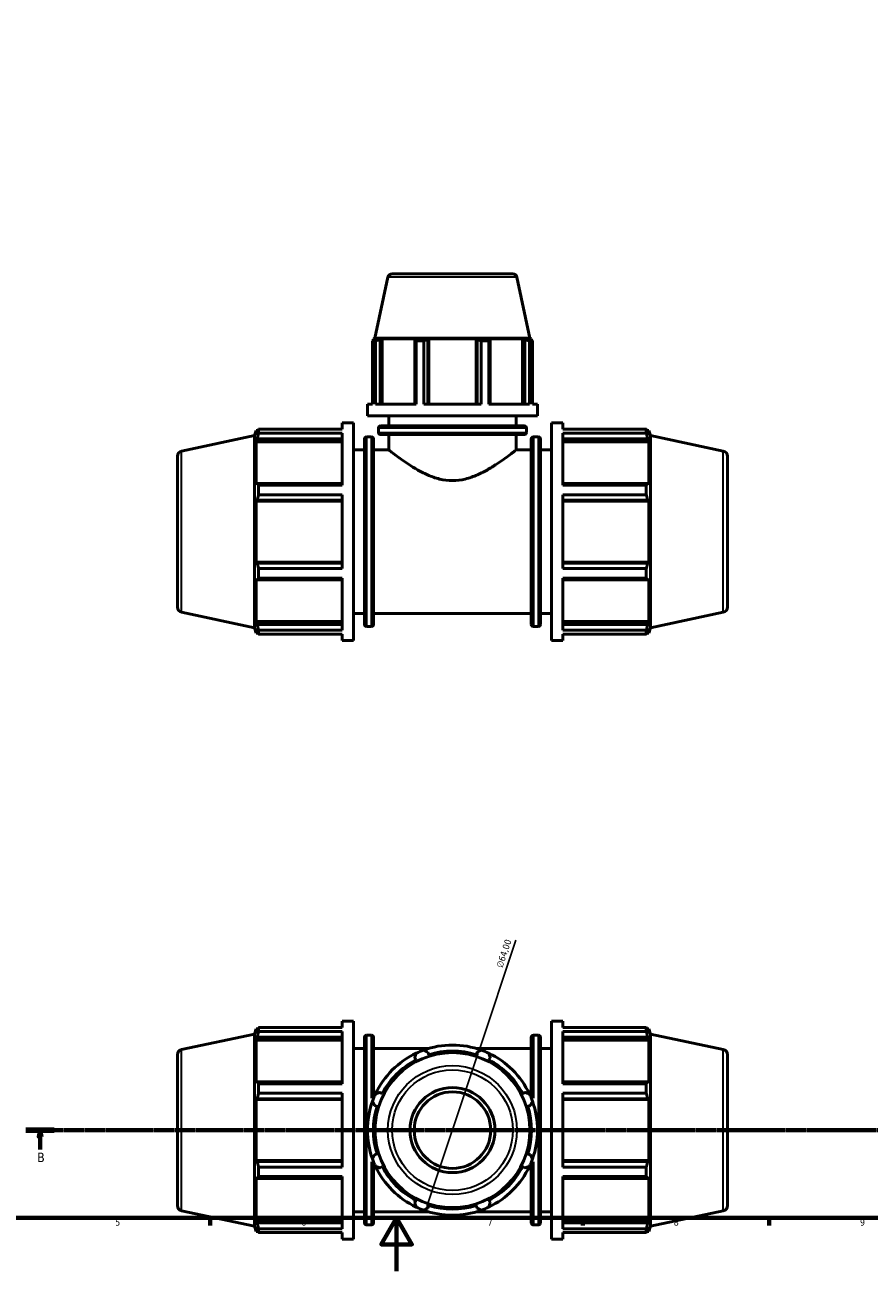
# Model space of a CAD drawing. Header units: millimetres. Extents: x 0 to 1009, y 0 to 938.
# Tile 2 of 6: x 281 to 598, y 0 to 469. Entities that reach past the tile are written whole.
import ezdxf

# ---------------------------------------------------------------- set-up
doc = ezdxf.new("R2010")
doc.units = ezdxf.units.MM
doc.linetypes.add('CHAIN', pattern=[0.7087, 0.4724, -0.0591, 0.1181, -0.0591])
for name, color, linetype, lineweight in [('Border (ISO)', 7, 'Continuous', 70), ('Dimension (ISO)', 7, 'Continuous', 25), ('Section Line (ISO)', 7, 'CHAIN', 70), ('Visible (ISO)', 7, 'Continuous', 50), ('Visible Narrow (ISO)', 7, 'Continuous', 35)]:
    doc.layers.add(name, color=color, linetype=linetype, lineweight=lineweight)
doc.styles.add('Label Text (ISO)', font='tahoma.ttf')
doc.styles.add('Note Text (ISO)', font='tahoma.ttf')
doc.dimstyles.new('Default (ISO)', dxfattribs={"dimtxt": 2.5, "dimasz": 2.5, "dimexe": 3.175, "dimexo": 0, "dimgap": 0.762, "dimtad": 1, "dimrnd": 1e-08, "dimzin": 0, "dimtxsty": 'Note Text (ISO)', "dimcen": 0.09, "dimdle": 10, "dimclrd": 256, "dimclre": 256, "dimclrt": 232, "dimazin": 0, "dimtfac": 1.40208, "dimtmove": 0, "dimatfit": 3, "dimfxl": 1, "dimtolj": 1, "dimtzin": 0, "dimlwd": -1, "dimlwe": -1, "dimarcsym": 0})

# ---------------------------------------------------------------- blocks, each defined once
blk = doc.blocks.new('Borders Default Border')
at = {"layer": 'Border (ISO)'}
for p, q in [((350.42, 20), (350.42, 17.1)), ((490.58, 20), (490.58, 17.1)), ((560.67, 20), (560.67, 17.1))]:
    blk.add_line(p, q, dxfattribs=at)
at = {"layer": 'Border (ISO)', "flags": 128}
for points in [[(20, 20), (20, 574), (821, 574), (821, 20), (20, 20)], [(420.5, 0), (420.5, 20), (414.73, 10), (426.27, 10), (420.5, 20)]]:
    blk.add_lwpolyline(points, dxfattribs=at)
at = {"layer": 'Border (ISO)', "color": 232, "true_color": 0xca0064, "char_height": 2.5, "attachment_point": 7, "style": 'Note Text (ISO)'}
for s, insert in [('5', (314.64, 17.05)), ('6', (384.66, 17.05)), ('7', (454.77, 17.1)), ('8', (524.81, 17.04)), ('9', (594.88, 17.05))]:
    blk.add_mtext(s, dxfattribs=dict(at, insert=insert))
blk = doc.blocks.new('2dTransSection0')
at = {"layer": 'Section Line (ISO)', "linetype": 'CHAIN'}
blk.add_line((280.97, 53.03), (683.35, 53.03), dxfattribs=at)
at = {"layer": 'Section Line (ISO)', "linetype": 'Continuous', "lineweight": 140}
for p, q in [((280.97, 53.03), (291.69, 53.03)), ((672.63, 53.03), (683.35, 53.03))]:
    blk.add_line(p, q, dxfattribs=at)
at = {"layer": 'Section Line (ISO)', "linetype": 'Continuous'}
for p, q in [((286.33, 53.03), (285.83, 50.53)), ((286.33, 50.53), (286.33, 53.03)), ((286.83, 50.53), (286.33, 53.03)), ((677.99, 53.03), (677.49, 50.53)), ((677.99, 50.53), (677.99, 53.03)), ((678.49, 50.53), (677.99, 53.03)), ((285.83, 50.53), (286.83, 50.53)), ((286.33, 45.7), (286.33, 50.53)), ((677.49, 50.53), (678.49, 50.53)), ((677.99, 45.7), (677.99, 50.53))]:
    blk.add_line(p, q, dxfattribs=at)
at = {"layer": 'Section Line (ISO)', "linetype": 'Continuous', "flags": 128}
for points in [[(286.83, 50.53), (286.33, 53.03), (285.83, 50.53), (286.83, 50.53)], [(678.49, 50.53), (677.99, 53.03), (677.49, 50.53), (678.49, 50.53)]]:
    blk.add_lwpolyline(points, dxfattribs=at)
at = {"layer": 'Section Line (ISO)'}
for points in [[(286.83, 50.53), (286.33, 53.03), (285.83, 50.53), (286.83, 50.53)], [(678.49, 50.53), (677.99, 53.03), (677.49, 50.53), (678.49, 50.53)]]:
    blk.add_solid(points, dxfattribs=at)
at = {"layer": 'Section Line (ISO)', "char_height": 3.5, "attachment_point": 7, "style": 'Label Text (ISO)'}
for insert in [(285.26, 41.03), (676.92, 41.03)]:
    blk.add_mtext('B', dxfattribs=dict(at, insert=insert))
blk = doc.blocks.new('*D15')
at = {"layer": 'Defpoints', "color": 0, "transparency": 16777216}
for p in [(451.66, 83.38), (431.4, 22.67)]:
    blk.add_point(p, dxfattribs=at)
at = {"layer": 'Dimension (ISO)', "transparency": 16777216}
for p, q in [((451.66, 83.38), (465.4, 124.54)), ((432.19, 25.05), (450.87, 81.01))]:
    blk.add_line(p, q, dxfattribs=at)
blk.add_arc((441.53, 53.03), 32, 65.8583, 109.792, dxfattribs=at)
for points in [[(450.48, 81.14), (451.27, 80.88), (451.66, 83.38)], [(431.8, 25.18), (432.59, 24.91), (431.4, 22.67)]]:
    blk.add_solid(points, dxfattribs=at)
at = {"layer": 'Dimension (ISO)', "color": 232, "true_color": 0xca0064, "transparency": 16777216, "insert": (457.91, 114.65), "char_height": 2.5, "attachment_point": 1, "rotation": 71.5431, "style": 'Note Text (ISO)'}
blk.add_mtext('\\A1;∅64,00', dxfattribs=at)

msp = doc.modelspace()

# ---------------------------------------------------------------- linework, layer by layer
at = {"layer": 'Visible (ISO)'}
for p, q in [((418.827, 375.177), (464.236, 375.177)), ((417.262, 373.91), (412.377, 350.927)), ((465.801, 373.91), (470.686, 350.927)), ((412.579, 350.003), (411.422, 350.003)), ((411.422, 326.094), (411.422, 350.003)), ((412.377, 350.927), (411.771, 350.731)), ((413.149, 350.731), (411.771, 350.731)), ((411.771, 350.184), (411.771, 350.731)), ((413.149, 350.731), (412.233, 350.419)), ((470.686, 350.927), (412.377, 350.927)), ((412.579, 350.003), (412.579, 326.094)), ((414.282, 350.419), (415.134, 350.731)), ((414.282, 326.094), (414.282, 350.419)), ((415.134, 326.094), (415.134, 350.731)), ((427.79, 350.731), (415.134, 350.731)), ((427.79, 350.731), (427.346, 350.419)), ((427.346, 350.419), (427.346, 326.094)), ((430.696, 350.003), (427.902, 350.003)), ((427.902, 326.094), (427.902, 350.003)), ((430.696, 350.003), (430.696, 326.094)), ((432.294, 350.419), (432.582, 350.731)), ((432.294, 326.094), (432.294, 350.419)), ((432.582, 326.094), (432.582, 350.731)), ((450.48, 350.731), (432.582, 350.731)), ((450.48, 326.094), (450.48, 350.731)), ((450.48, 350.731), (450.769, 350.419)), ((450.769, 350.419), (450.769, 326.094)), ((455.16, 350.003), (452.367, 350.003)), ((452.367, 326.094), (452.367, 350.003)), ((455.16, 350.003), (455.16, 326.094)), ((455.716, 350.419), (455.273, 350.731)), ((467.929, 350.731), (455.273, 350.731)), ((455.716, 326.094), (455.716, 350.419)), ((467.929, 326.094), (467.929, 350.731)), ((467.929, 350.731), (468.78, 350.419)), ((468.78, 350.419), (468.78, 326.094)), ((470.829, 350.419), (469.914, 350.731)), ((471.291, 350.731), (469.914, 350.731)), ((471.641, 350.003), (470.484, 350.003)), ((470.484, 326.094), (470.484, 350.003)), ((470.686, 350.927), (471.291, 350.731)), ((471.291, 350.184), (471.291, 350.731)), ((471.641, 350.003), (471.641, 326.094)), ((409.531, 321.827), (409.531, 326.094)), ((411.422, 326.094), (409.531, 326.094)), ((427.902, 326.094), (412.579, 326.094)), ((452.367, 326.094), (430.696, 326.094)), ((470.484, 326.094), (455.16, 326.094)), ((473.531, 326.094), (471.641, 326.094)), ((473.531, 321.827), (473.531, 326.094)), ((400.005, 316.755), (400.005, 319.177)), ((400.005, 319.177), (404.271, 319.177)), ((404.271, 237.177), (404.271, 319.177)), ((473.531, 321.827), (409.531, 321.827)), ((417.531, 317.947), (417.531, 321.827)), ((465.531, 317.947), (465.531, 321.827)), ((478.791, 237.177), (478.791, 319.177)), ((478.791, 319.177), (483.058, 319.177)), ((483.058, 316.755), (483.058, 319.177)), ((339.615, 308.514), (367.011, 314.337)), ((367.011, 314.337), (367.651, 316.307)), ((367.011, 242.017), (367.011, 314.337)), ((367.651, 316.307), (367.651, 314.543)), ((367.651, 316.307), (368.352, 316.307)), ((368.051, 315.716), (367.651, 314.543)), ((368.584, 316.755), (400.005, 316.755)), ((368.584, 315.273), (368.584, 316.755)), ((400.005, 315.273), (368.584, 315.273)), ((400.005, 295.64), (400.005, 315.273)), ((413.691, 315.514), (413.691, 317.147)), ((414.491, 317.947), (468.571, 317.947)), ((468.571, 314.714), (414.491, 314.714)), ((417.531, 308.927), (417.531, 314.714)), ((465.531, 308.927), (465.531, 314.714)), ((469.371, 315.514), (469.371, 317.147)), ((483.058, 316.755), (514.479, 316.755)), ((483.058, 295.64), (483.058, 315.273)), ((514.479, 315.273), (483.058, 315.273)), ((514.479, 315.273), (514.479, 316.755)), ((514.711, 316.307), (515.411, 316.307)), ((515.411, 314.543), (515.011, 315.716)), ((515.411, 314.543), (515.411, 316.307)), ((516.051, 314.337), (515.411, 316.307)), ((516.051, 242.017), (516.051, 314.337)), ((543.447, 308.514), (516.051, 314.337)), ((367.651, 311.999), (368.051, 313.09)), ((367.651, 311.999), (367.651, 295.784)), ((400.005, 311.999), (367.651, 311.999)), ((368.051, 313.09), (400.005, 313.09)), ((408.411, 243.307), (408.411, 313.047)), ((409.211, 313.847), (411.061, 313.847)), ((411.861, 313.047), (411.861, 243.307)), ((471.201, 243.307), (471.201, 313.047)), ((472.001, 313.847), (473.851, 313.847)), ((474.651, 313.047), (474.651, 243.307)), ((483.058, 313.09), (515.011, 313.09)), ((483.058, 311.999), (515.411, 311.999)), ((515.011, 313.09), (515.411, 311.999)), ((515.411, 295.784), (515.411, 311.999)), ((338.031, 306.558), (338.031, 249.797)), ((404.271, 308.927), (408.411, 308.927)), ((411.861, 308.927), (417.531, 308.927)), ((465.531, 308.927), (471.201, 308.927)), ((474.651, 308.927), (478.791, 308.927)), ((545.031, 306.558), (545.031, 249.797)), ((368.051, 296.352), (367.651, 295.784)), ((400.005, 296.352), (368.051, 296.352)), ((368.584, 295.64), (400.005, 295.64)), ((368.584, 292.06), (368.584, 295.64)), ((515.011, 296.352), (483.058, 296.352)), ((483.058, 295.64), (514.479, 295.64)), ((514.479, 292.06), (514.479, 295.64)), ((515.411, 295.784), (515.011, 296.352)), ((400.005, 292.06), (368.584, 292.06)), ((400.005, 264.295), (400.005, 292.06)), ((483.058, 264.295), (483.058, 292.06)), ((514.479, 292.06), (483.058, 292.06)), ((367.651, 289.643), (368.051, 290.013)), ((400.005, 289.643), (367.651, 289.643)), ((367.651, 289.643), (367.651, 266.711)), ((368.051, 290.013), (400.005, 290.013)), ((483.058, 290.013), (515.011, 290.013)), ((483.058, 289.643), (515.411, 289.643)), ((515.011, 290.013), (515.411, 289.643)), ((515.411, 266.711), (515.411, 289.643)), ((400.005, 266.711), (367.651, 266.711)), ((368.051, 266.342), (367.651, 266.711)), ((400.005, 266.342), (368.051, 266.342)), ((368.584, 264.295), (400.005, 264.295)), ((368.584, 260.715), (368.584, 264.295)), ((483.058, 266.711), (515.411, 266.711)), ((515.011, 266.342), (483.058, 266.342)), ((483.058, 264.295), (514.479, 264.295)), ((514.479, 260.715), (514.479, 264.295)), ((515.411, 266.711), (515.011, 266.342)), ((367.651, 260.571), (367.651, 244.356)), ((367.651, 260.571), (368.051, 260.003)), ((368.051, 260.003), (400.005, 260.003)), ((400.005, 260.715), (368.584, 260.715)), ((400.005, 241.082), (400.005, 260.715)), ((483.058, 241.082), (483.058, 260.715)), ((514.479, 260.715), (483.058, 260.715)), ((483.058, 260.003), (515.011, 260.003)), ((515.011, 260.003), (515.411, 260.571)), ((515.411, 244.356), (515.411, 260.571)), ((339.615, 247.841), (367.011, 242.017)), ((400.005, 244.356), (367.651, 244.356)), ((368.051, 243.265), (367.651, 244.356)), ((404.271, 247.427), (408.411, 247.427)), ((411.861, 247.427), (471.201, 247.427)), ((474.651, 247.427), (478.791, 247.427)), ((483.058, 244.356), (515.411, 244.356)), ((515.411, 244.356), (515.011, 243.265)), ((543.447, 247.841), (516.051, 242.017)), ((367.011, 242.017), (367.651, 240.047)), ((367.651, 241.812), (367.651, 240.047)), ((367.651, 241.812), (368.051, 240.639)), ((367.651, 240.047), (368.352, 240.047)), ((400.005, 243.265), (368.051, 243.265)), ((368.584, 241.082), (400.005, 241.082)), ((368.584, 239.599), (368.584, 241.082)), ((400.005, 239.599), (368.584, 239.599)), ((400.005, 237.177), (400.005, 239.599)), ((409.211, 242.507), (411.061, 242.507)), ((472.001, 242.507), (473.851, 242.507)), ((515.011, 243.265), (483.058, 243.265)), ((483.058, 241.082), (514.479, 241.082)), ((483.058, 237.177), (483.058, 239.599)), ((514.479, 239.599), (483.058, 239.599)), ((514.479, 239.599), (514.479, 241.082)), ((514.711, 240.047), (515.411, 240.047)), ((515.011, 240.639), (515.411, 241.812)), ((516.051, 242.017), (515.411, 240.047)), ((515.411, 240.047), (515.411, 241.812)), ((400.005, 237.177), (404.271, 237.177)), ((478.791, 237.177), (483.058, 237.177)), ((400.005, 91.607), (400.005, 94.029)), ((400.005, 94.029), (404.271, 94.029)), ((404.271, 12.029), (404.271, 94.029)), ((478.791, 12.029), (478.791, 94.029)), ((478.791, 94.029), (483.058, 94.029)), ((483.058, 91.607), (483.058, 94.029)), ((339.615, 83.366), (367.011, 89.189)), ((367.011, 89.189), (367.651, 91.159)), ((367.011, 16.869), (367.011, 89.189)), ((367.651, 91.159), (367.651, 89.394)), ((367.651, 91.159), (368.352, 91.159)), ((368.051, 90.567), (367.651, 89.394)), ((368.584, 91.607), (400.005, 91.607)), ((368.584, 90.124), (368.584, 91.607)), ((400.005, 90.124), (368.584, 90.124)), ((400.005, 70.491), (400.005, 90.124)), ((483.058, 91.607), (514.479, 91.607)), ((483.058, 70.491), (483.058, 90.124)), ((514.479, 90.124), (483.058, 90.124)), ((514.479, 90.124), (514.479, 91.607)), ((514.711, 91.159), (515.411, 91.159)), ((515.411, 89.394), (515.011, 90.567)), ((515.411, 89.394), (515.411, 91.159)), ((516.051, 89.189), (515.411, 91.159)), ((516.051, 16.869), (516.051, 89.189)), ((543.447, 83.366), (516.051, 89.189)), ((367.651, 86.851), (368.051, 87.942)), ((400.005, 86.851), (367.651, 86.851)), ((367.651, 86.851), (367.651, 70.635)), ((368.051, 87.942), (400.005, 87.942)), ((408.411, 18.159), (408.411, 87.899)), ((409.211, 88.699), (411.061, 88.699)), ((411.861, 87.899), (411.861, 65.016)), ((471.201, 65.016), (471.201, 87.899)), ((472.001, 88.699), (473.851, 88.699)), ((474.651, 87.899), (474.651, 18.159)), ((483.058, 87.942), (515.011, 87.942)), ((483.058, 86.851), (515.411, 86.851)), ((515.011, 87.942), (515.411, 86.851)), ((515.411, 70.635), (515.411, 86.851)), ((338.031, 81.409), (338.031, 24.648)), ((404.271, 83.779), (408.411, 83.779)), ((411.861, 83.779), (432.675, 83.779)), ((427.346, 80.278), (427.79, 79.426)), ((432.582, 81.411), (432.294, 82.327)), ((450.388, 83.779), (471.201, 83.779)), ((450.769, 82.327), (450.48, 81.411)), ((455.273, 79.426), (455.716, 80.278)), ((474.651, 83.779), (478.791, 83.779)), ((545.031, 81.409), (545.031, 24.648)), ((368.051, 71.203), (367.651, 70.635)), ((400.005, 71.203), (368.051, 71.203)), ((368.584, 70.491), (400.005, 70.491)), ((368.584, 66.912), (368.584, 70.491)), ((515.011, 71.203), (483.058, 71.203)), ((483.058, 70.491), (514.479, 70.491)), ((514.479, 66.912), (514.479, 70.491)), ((515.411, 70.635), (515.011, 71.203)), ((400.005, 66.912), (368.584, 66.912)), ((400.005, 39.146), (400.005, 66.912)), ((415.134, 66.77), (414.282, 67.214)), ((468.78, 67.214), (467.929, 66.77)), ((483.058, 39.146), (483.058, 66.912)), ((514.479, 66.912), (483.058, 66.912)), ((367.651, 64.495), (368.051, 64.865)), ((400.005, 64.495), (367.651, 64.495)), ((367.651, 64.495), (367.651, 41.563)), ((368.051, 64.865), (400.005, 64.865)), ((412.233, 62.266), (413.149, 61.978)), ((469.914, 61.978), (470.829, 62.266)), ((483.058, 64.865), (515.011, 64.865)), ((483.058, 64.495), (515.411, 64.495)), ((515.011, 64.865), (515.411, 64.495)), ((515.411, 41.563), (515.411, 64.495)), ((413.149, 44.08), (412.233, 43.791)), ((470.829, 43.791), (469.914, 44.08)), ((400.005, 41.563), (367.651, 41.563)), ((368.051, 41.193), (367.651, 41.563)), ((400.005, 41.193), (368.051, 41.193)), ((368.584, 39.146), (400.005, 39.146)), ((368.584, 35.567), (368.584, 39.146)), ((411.861, 41.042), (411.861, 18.159)), ((414.282, 38.844), (415.134, 39.287)), ((467.929, 39.287), (468.78, 38.844)), ((471.201, 18.159), (471.201, 41.042)), ((483.058, 41.563), (515.411, 41.563)), ((515.011, 41.193), (483.058, 41.193)), ((483.058, 39.146), (514.479, 39.146)), ((514.479, 35.567), (514.479, 39.146)), ((515.411, 41.563), (515.011, 41.193)), ((367.651, 35.422), (367.651, 19.207)), ((367.651, 35.422), (368.051, 34.854)), ((368.051, 34.854), (400.005, 34.854)), ((400.005, 35.567), (368.584, 35.567)), ((400.005, 15.933), (400.005, 35.567)), ((483.058, 15.933), (483.058, 35.567)), ((514.479, 35.567), (483.058, 35.567)), ((483.058, 34.854), (515.011, 34.854)), ((515.011, 34.854), (515.411, 35.422)), ((515.411, 19.207), (515.411, 35.422)), ((427.79, 26.631), (427.346, 25.78)), ((432.294, 23.731), (432.582, 24.646)), ((450.48, 24.646), (450.769, 23.731)), ((455.716, 25.78), (455.273, 26.631)), ((339.615, 22.692), (367.011, 16.869)), ((400.005, 19.207), (367.651, 19.207)), ((368.051, 18.116), (367.651, 19.207)), ((404.271, 22.279), (408.411, 22.279)), ((411.861, 22.279), (432.675, 22.279)), ((450.388, 22.279), (471.201, 22.279)), ((474.651, 22.279), (478.791, 22.279)), ((483.058, 19.207), (515.411, 19.207)), ((515.411, 19.207), (515.011, 18.116)), ((543.447, 22.692), (516.051, 16.869)), ((367.011, 16.869), (367.651, 14.899)), ((367.651, 16.664), (367.651, 14.899)), ((367.651, 16.664), (368.051, 15.49)), ((367.651, 14.899), (368.352, 14.899)), ((400.005, 18.116), (368.051, 18.116)), ((368.584, 15.933), (400.005, 15.933)), ((368.584, 14.451), (368.584, 15.933)), ((400.005, 14.451), (368.584, 14.451)), ((400.005, 12.029), (400.005, 14.451)), ((409.211, 17.359), (411.061, 17.359)), ((472.001, 17.359), (473.851, 17.359)), ((515.011, 18.116), (483.058, 18.116)), ((483.058, 15.933), (514.479, 15.933)), ((483.058, 12.029), (483.058, 14.451)), ((514.479, 14.451), (483.058, 14.451)), ((514.479, 14.451), (514.479, 15.933)), ((514.711, 14.899), (515.411, 14.899)), ((515.011, 15.49), (515.411, 16.664)), ((516.051, 16.869), (515.411, 14.899)), ((515.411, 14.899), (515.411, 16.664)), ((400.005, 12.029), (404.271, 12.029)), ((478.791, 12.029), (483.058, 12.029))]:
    msp.add_line(p, q, dxfattribs=at)
for radius in [29.154, 16, 14.4]:
    msp.add_circle((441.531, 53.029), radius, dxfattribs=at)
for centre, radius, start, end in [((418.827, 373.577), 1.6, 90, 168), ((464.236, 373.577), 1.6, 12, 90), ((414.491, 317.147), 0.8, 90, 180), ((414.491, 315.514), 0.8, 180, 270), ((468.571, 317.147), 0.8, 0, 90), ((468.571, 315.514), 0.8, 270, 0), ((409.211, 313.047), 0.8, 90, 180), ((411.061, 313.047), 0.8, 0, 90), ((472.001, 313.047), 0.8, 90, 180), ((473.851, 313.047), 0.8, 0, 90), ((340.031, 306.558), 2, 102, 180), ((543.031, 306.558), 2, 0, 78), ((340.031, 249.797), 2, 180, 258), ((543.031, 249.797), 2, 282, 0), ((409.211, 243.307), 0.8, 180, 270), ((411.061, 243.307), 0.8, 270, 0), ((472.001, 243.307), 0.8, 180, 270), ((473.851, 243.307), 0.8, 270, 0), ((409.211, 87.899), 0.8, 90, 180), ((411.061, 87.899), 0.8, 0, 90), ((441.531, 53.029), 32, 70.20802, 109.79198), ((472.001, 87.899), 0.8, 90, 180), ((473.851, 87.899), 0.8, 0, 90), ((340.031, 81.409), 2, 102, 180), ((441.531, 53.029), 32, 115.20802, 154.79198), ((441.531, 53.029), 32, 109.79198, 115.20802), ((441.531, 53.029), 29.76, 72.5, 107.5), ((441.531, 53.029), 32, 64.79198, 70.20802), ((441.531, 53.029), 32, 25.20802, 64.79198), ((543.031, 81.409), 2, 0, 78), ((441.531, 53.029), 29.76, 117.5, 152.5), ((441.531, 53.029), 29.76, 27.5, 62.5), ((441.531, 53.029), 32, 154.79198, 160.20802), ((441.531, 53.029), 32, 19.79198, 25.20802), ((441.531, 53.029), 32, 160.20802, 199.79198), ((441.531, 53.029), 29.76, 162.5, 197.5), ((441.531, 53.029), 29.76, 342.5, 17.5), ((441.531, 53.029), 32, 340.20802, 19.79198), ((441.531, 53.029), 32, 199.79198, 205.20802), ((441.531, 53.029), 32, 205.20802, 244.79198), ((441.531, 53.029), 29.76, 207.5, 242.5), ((441.531, 53.029), 32, 295.20802, 334.79198), ((441.531, 53.029), 29.76, 297.5, 332.5), ((441.531, 53.029), 32, 334.79198, 340.20802), ((340.031, 24.648), 2, 180, 258), ((441.531, 53.029), 32, 244.79198, 250.20802), ((441.531, 53.029), 29.76, 252.5, 287.5), ((441.531, 53.029), 32, 289.79198, 295.20802), ((543.031, 24.648), 2, 282, 0), ((441.531, 53.029), 32, 250.20802, 289.79198), ((409.211, 18.159), 0.8, 180, 270), ((411.061, 18.159), 0.8, 270, 0), ((472.001, 18.159), 0.8, 180, 270), ((473.851, 18.159), 0.8, 270, 0)]:
    msp.add_arc(centre, radius, start, end, dxfattribs=at)
for points, weights in [([(411.422, 350.003), (411.836, 350.219), (412.233, 350.419)], [1, 1.00095852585, 1.00110007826]), ([(414.282, 350.419), (413.448, 350.219), (412.579, 350.003)], [1.00110007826, 1.00095852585, 1]), ([(427.902, 350.003), (427.619, 350.219), (427.346, 350.419)], [1, 1.00095852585, 1.00110007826]), ([(432.294, 350.419), (431.511, 350.219), (430.696, 350.003)], [1.00110007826, 1.00095852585, 1]), ([(452.367, 350.003), (451.551, 350.219), (450.769, 350.419)], [1, 1.00095852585, 1.00110007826]), ([(455.716, 350.419), (455.444, 350.219), (455.16, 350.003)], [1.00110007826, 1.00095852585, 1]), ([(470.484, 350.003), (469.615, 350.219), (468.78, 350.419)], [1, 1.00095852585, 1.00110007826]), ([(470.829, 350.419), (471.227, 350.219), (471.641, 350.003)], [1.00110007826, 1.00095852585, 1]), ([(368.051, 315.716), (368.307, 316.225), (368.584, 316.755)], [1.0018216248, 1.00131918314, 1]), ([(368.584, 315.273), (368.307, 314.159), (368.051, 313.09)], [1, 1.00131918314, 1.0018216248]), ([(514.479, 316.755), (514.756, 316.225), (515.011, 315.716)], [1, 1.00131918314, 1.0018216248]), ([(515.011, 313.09), (514.756, 314.159), (514.479, 315.273)], [1.0018216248, 1.00131918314, 1]), ([(368.051, 296.352), (368.307, 296.003), (368.584, 295.64)], [1.0018216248, 1.00131918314, 1]), ([(514.479, 295.64), (514.756, 296.003), (515.011, 296.352)], [1, 1.00131918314, 1.0018216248]), ([(368.584, 292.06), (368.307, 291.016), (368.051, 290.013)], [1, 1.00131918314, 1.0018216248]), ([(515.011, 290.013), (514.756, 291.016), (514.479, 292.06)], [1.0018216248, 1.00131918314, 1]), ([(368.051, 266.342), (368.307, 265.339), (368.584, 264.295)], [1.0018216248, 1.00131918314, 1]), ([(514.479, 264.295), (514.756, 265.339), (515.011, 266.342)], [1, 1.00131918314, 1.0018216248]), ([(368.584, 260.715), (368.307, 260.352), (368.051, 260.003)], [1, 1.00131918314, 1.0018216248]), ([(515.011, 260.003), (514.756, 260.352), (514.479, 260.715)], [1.0018216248, 1.00131918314, 1]), ([(368.051, 243.265), (368.307, 242.196), (368.584, 241.082)], [1.0018216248, 1.00131918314, 1]), ([(368.584, 239.599), (368.307, 240.13), (368.051, 240.639)], [1, 1.00131918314, 1.0018216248]), ([(514.479, 241.082), (514.756, 242.196), (515.011, 243.265)], [1, 1.00131918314, 1.0018216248]), ([(515.011, 240.639), (514.756, 240.13), (514.479, 239.599)], [1.0018216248, 1.00131918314, 1]), ([(368.051, 90.567), (368.307, 91.076), (368.584, 91.607)], [1.0018216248, 1.00131918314, 1]), ([(368.584, 90.124), (368.307, 89.011), (368.051, 87.942)], [1, 1.00131918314, 1.0018216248]), ([(514.479, 91.607), (514.756, 91.076), (515.011, 90.567)], [1, 1.00131918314, 1.0018216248]), ([(515.011, 87.942), (514.756, 89.011), (514.479, 90.124)], [1.0018216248, 1.00131918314, 1]), ([(427.346, 80.278), (427.619, 81.112), (427.902, 81.981)], [1.00110007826, 1.00095852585, 1]), ([(430.696, 83.138), (431.511, 82.724), (432.294, 82.327)], [1, 1.00095852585, 1.00110007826]), ([(450.769, 82.327), (451.551, 82.724), (452.367, 83.138)], [1.00110007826, 1.00095852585, 1]), ([(455.16, 81.981), (455.444, 81.112), (455.716, 80.278)], [1, 1.00095852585, 1.00110007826]), ([(368.051, 71.203), (368.307, 70.854), (368.584, 70.491)], [1.0018216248, 1.00131918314, 1]), ([(514.479, 70.491), (514.756, 70.854), (515.011, 71.203)], [1, 1.00131918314, 1.0018216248]), ([(368.584, 66.912), (368.307, 65.867), (368.051, 64.865)], [1, 1.00131918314, 1.0018216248]), ([(412.579, 66.658), (413.448, 66.941), (414.282, 67.214)], [1, 1.00095852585, 1.00110007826]), ([(468.78, 67.214), (469.615, 66.941), (470.484, 66.658)], [1.00110007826, 1.00095852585, 1]), ([(515.011, 64.865), (514.756, 65.867), (514.479, 66.912)], [1.0018216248, 1.00131918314, 1]), ([(412.233, 62.266), (411.836, 63.049), (411.422, 63.864)], [1.00110007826, 1.00095852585, 1]), ([(471.641, 63.864), (471.227, 63.049), (470.829, 62.266)], [1, 1.00095852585, 1.00110007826]), ([(411.422, 42.193), (411.836, 43.009), (412.233, 43.791)], [1, 1.00095852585, 1.00110007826]), ([(470.829, 43.791), (471.227, 43.009), (471.641, 42.193)], [1.00110007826, 1.00095852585, 1]), ([(368.051, 41.193), (368.307, 40.19), (368.584, 39.146)], [1.0018216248, 1.00131918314, 1]), ([(414.282, 38.844), (413.448, 39.116), (412.579, 39.4)], [1.00110007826, 1.00095852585, 1]), ([(470.484, 39.4), (469.615, 39.116), (468.78, 38.844)], [1, 1.00095852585, 1.00110007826]), ([(514.479, 39.146), (514.756, 40.19), (515.011, 41.193)], [1, 1.00131918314, 1.0018216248]), ([(368.584, 35.567), (368.307, 35.203), (368.051, 34.854)], [1, 1.00131918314, 1.0018216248]), ([(515.011, 34.854), (514.756, 35.203), (514.479, 35.567)], [1.0018216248, 1.00131918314, 1]), ([(427.902, 24.076), (427.619, 24.945), (427.346, 25.78)], [1, 1.00095852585, 1.00110007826]), ([(432.294, 23.731), (431.511, 23.333), (430.696, 22.919)], [1.00110007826, 1.00095852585, 1]), ([(452.367, 22.919), (451.551, 23.333), (450.769, 23.731)], [1, 1.00095852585, 1.00110007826]), ([(455.716, 25.78), (455.444, 24.945), (455.16, 24.076)], [1.00110007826, 1.00095852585, 1]), ([(368.051, 18.116), (368.307, 17.047), (368.584, 15.933)], [1.0018216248, 1.00131918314, 1]), ([(368.584, 14.451), (368.307, 14.981), (368.051, 15.49)], [1, 1.00131918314, 1.0018216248]), ([(514.479, 15.933), (514.756, 17.047), (515.011, 18.116)], [1, 1.00131918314, 1.0018216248]), ([(515.011, 15.49), (514.756, 14.981), (514.479, 14.451)], [1.0018216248, 1.00131918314, 1])]:
    msp.add_rational_spline(points, weights, degree=2, dxfattribs=at)
for points, knots in [([(417.531, 308.927), (417.531, 308.927), (417.691, 308.802), (418.336, 308.303), (418.821, 307.928), (420.073, 306.985), (420.84, 306.414), (422.576, 305.168), (423.546, 304.492), (425.603, 303.13), (426.774, 302.39), (429.321, 300.928), (430.697, 300.206), (433.599, 298.933), (435.128, 298.382), (438.28, 297.614), (439.903, 297.401), (441.531, 297.401)], [11.5665724, 11.5665724, 11.5665724, 11.5665724, 12.0419986, 12.0419986, 12.5174249, 12.5174249, 12.9928511, 12.9928511, 13.4682774, 13.4682774, 13.9567322, 13.9567322, 14.4451869, 14.4451869, 14.9336417, 14.9336417, 15.4220965, 15.4220965, 15.4220965, 15.4220965]), ([(441.531, 297.401), (443.159, 297.401), (444.783, 297.614), (447.934, 298.382), (449.463, 298.933), (452.366, 300.206), (453.742, 300.928), (456.288, 302.39), (457.459, 303.13), (459.517, 304.492), (460.486, 305.168), (462.223, 306.414), (462.99, 306.985), (464.241, 307.928), (464.727, 308.303), (465.372, 308.802), (465.531, 308.927), (465.531, 308.927)], [0, 0, 0, 0, 0.4884548, 0.4884548, 0.9769096, 0.9769096, 1.4653644, 1.4653644, 1.9538192, 1.9538192, 2.4292454, 2.4292454, 2.9046716, 2.9046716, 3.3800979, 3.3800979, 3.8555241, 3.8555241, 3.8555241, 3.8555241])]:
    msp.add_open_spline(points, degree=3, knots=knots, dxfattribs=at)
at = {"layer": 'Visible Narrow (ISO)'}
for p, q in [((465.502, 373.91), (417.561, 373.91)), ((469.028, 317.147), (414.034, 317.147)), ((414.034, 315.514), (469.028, 315.514)), ((409.211, 313.408), (409.211, 242.947)), ((411.061, 242.947), (411.061, 313.408)), ((472.001, 313.408), (472.001, 242.947)), ((473.851, 242.947), (473.851, 313.408)), ((339.615, 248.214), (339.615, 308.141)), ((543.447, 248.214), (543.447, 308.141)), ((409.211, 88.26), (409.211, 17.798)), ((411.061, 65.001), (411.061, 88.624)), ((472.001, 88.624), (472.001, 65.001)), ((473.851, 17.798), (473.851, 88.26)), ((339.615, 23.066), (339.615, 82.992)), ((543.447, 23.066), (543.447, 82.992)), ((411.061, 17.433), (411.061, 41.056)), ((472.001, 41.056), (472.001, 17.433))]:
    msp.add_line(p, q, dxfattribs=at)
for radius in [24.269, 22.704]:
    msp.add_circle((441.531, 53.029), radius, dxfattribs=at)

# ---------------------------------------------------------------- block references
msp.add_blockref('Borders Default Border', (0, 0))
at = {"layer": 'Section Line (ISO)'}
msp.add_blockref('2dTransSection0', (0, 0), dxfattribs=at)

# ---------------------------------------------------------------- dimensions: what is measured, and where the dimension line sits
at = {"layer": 'Dimension (ISO)'}
dim = msp.add_diameter_dim_2p(p1=(431.4, 22.675), p2=(451.662, 83.383), dimstyle='Default (ISO)', override={"dimdec": 2, "dimlfac": 1, "dimtp": 0, "dimtm": 0, "dimtdec": 2, "dimatfit": 2}, dxfattribs=at)
dim.commit()
dim.dimension.update_dxf_attribs({"geometry": '*D15', "text_midpoint": (463.418, 118.605), "dimtype": 163})

doc.saveas('drawing.dxf')
